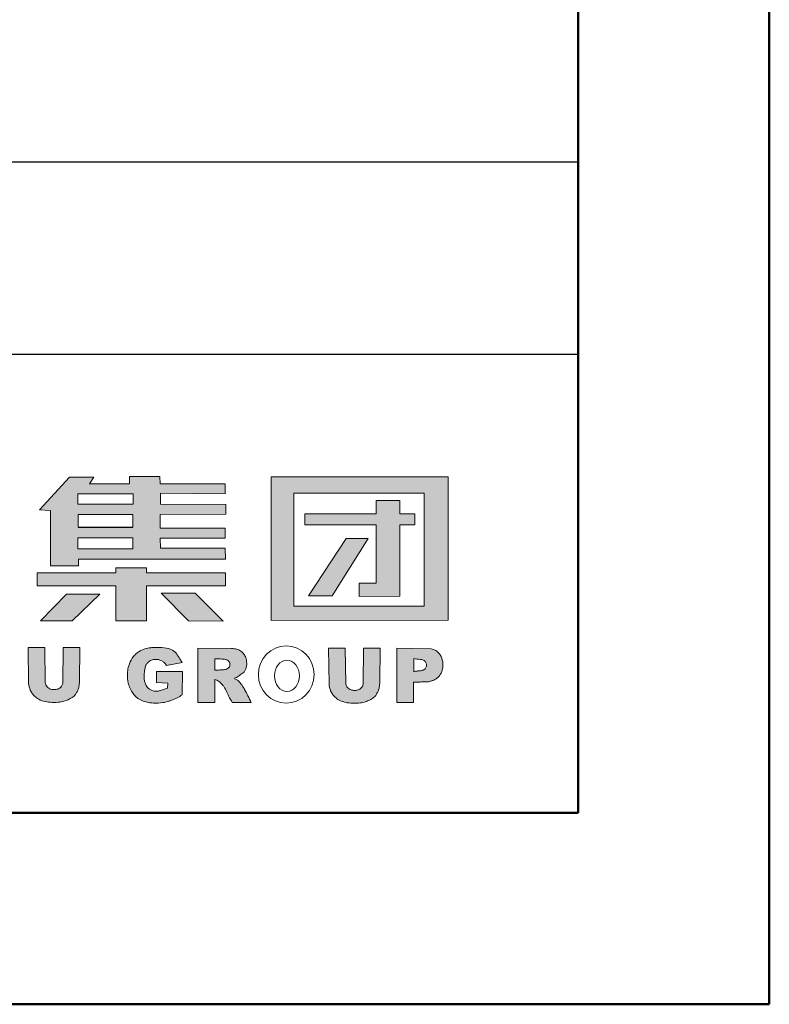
# Model space of a CAD drawing. Header units: millimetres. Extents: x -3 to 297, y 0 to 291.
# Tile 3 of 5: x 277 to 297, y 0 to 26. Entities that reach past the tile are written whole.
import ezdxf

# ---------------------------------------------------------------- set-up
doc = ezdxf.new("R2010")
doc.units = ezdxf.units.MM
doc.layers.add('DIMENSIONS', color=5, linetype='Continuous')
doc.layers.add('SLD-0', color=179, linetype='Continuous')
doc.layers.add('粗实线', color=7, linetype='Continuous', lineweight=50)

msp = doc.modelspace()

# ---------------------------------------------------------------- hatches: boundary and pattern name
at = {"layer": 'DIMENSIONS'}
h = msp.add_hatch(color=7, dxfattribs=at)
h.paths.add_polyline_path([(278.2066042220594, 12.90120874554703), (277.9177391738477, 12.91549151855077), (278.707083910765, 13.77606463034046), (279.3402986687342, 13.77448927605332), (279.2291620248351, 13.5949529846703), (280.2763744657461, 13.60615062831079), (280.2753889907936, 13.78570753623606), (281.0702311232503, 13.79006992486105), (281.0746114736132, 13.60189724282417), (282.7784941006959, 13.60189724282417), (282.7767581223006, 13.33909690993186), (281.0823314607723, 13.35028977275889), (281.081759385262, 13.06434356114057), (282.7938747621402, 13.06091823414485), (282.7931262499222, 12.80623469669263), (281.079015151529, 12.80089362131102), (281.0790209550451, 12.44068913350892), (282.7767697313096, 12.44071648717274), (282.7761360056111, 12.17781406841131), (281.0802180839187, 12.17781406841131), (281.0848236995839, 11.91434986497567), (282.7753631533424, 11.91434986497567), (282.7804539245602, 11.62940379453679), (278.9399236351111, 11.62940379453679), (278.9390152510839, 11.45701357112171), (278.2059843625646, 11.45732826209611)], flags=0)
h.paths.add_polyline_path([(278.9286280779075, 12.79420953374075), (278.9286280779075, 12.46688014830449), (280.3621592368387, 12.46688014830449), (280.3618297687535, 12.79420953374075)], flags=0)
h.paths.add_polyline_path([(278.9279065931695, 12.18559270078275), (278.9279065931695, 11.90450388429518), (280.362442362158, 11.90450388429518), (280.362442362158, 12.18559270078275)], flags=0)
h.paths.add_polyline_path([(278.9268038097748, 13.33866514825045), (278.9268038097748, 13.0657329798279), (280.3691569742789, 13.0657329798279), (280.3691569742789, 13.33866514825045)], flags=0)
h = msp.add_hatch(color=7, dxfattribs=at)
h.paths.add_polyline_path([(283.9815374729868, 13.78276232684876), (283.9816267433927, 10.02425017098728), (288.6056441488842, 10.0330030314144), (288.6056441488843, 10.48741087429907), (288.6083619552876, 13.77894197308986)], flags=0)
h.paths.add_polyline_path([(284.572903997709, 10.40378488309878), (284.5745619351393, 13.35176607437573), (287.975560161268, 13.35222908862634), (287.9748985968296, 10.40378372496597)], flags=0)
for points in [[(284.8591117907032, 12.53040745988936), (286.720403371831, 12.53069450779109), (286.7199793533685, 11.00564085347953), (286.2814578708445, 11.00578361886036), (286.2822657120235, 10.65173920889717), (287.3406944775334, 10.65932502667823), (287.3423193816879, 12.531425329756), (287.7305075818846, 12.53108839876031), (287.7306346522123, 12.81334254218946), (287.3404446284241, 12.8149843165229), (287.34190437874, 13.16191385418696), (286.7188534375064, 13.16100542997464), (286.7193581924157, 12.81481472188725), (284.8590679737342, 12.81452782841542)], [(286.5176186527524, 12.16600810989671), (285.9417186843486, 12.168216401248), (284.9526159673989, 10.67053114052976), (285.5698059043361, 10.6713001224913)], [(277.8570435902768, 11.27194558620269), (277.8571677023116, 10.93165648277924), (279.9191267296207, 10.9303951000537), (279.9191267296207, 10.02288583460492), (280.721538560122, 10.02288583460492), (280.721538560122, 10.93282147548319), (282.7807249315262, 10.93179100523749), (282.7804539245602, 11.27231596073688), (280.7206430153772, 11.27265955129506), (280.7209838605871, 11.40321725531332), (279.9160480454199, 11.4053186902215), (279.9158852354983, 11.27269649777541)], [(278.6239545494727, 10.71643726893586), (277.9445235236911, 10.01760345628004), (278.7791069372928, 10.02254257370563), (279.500540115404, 10.71643726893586)], [(281.1058780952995, 10.73880412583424), (281.8198869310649, 10.01494248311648), (282.7203189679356, 10.01175085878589), (281.9889505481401, 10.73969450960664)]]:
    msp.add_hatch(color=7, dxfattribs=at).paths.add_polyline_path(points, flags=0)
h = msp.add_hatch(color=7, dxfattribs=at)
edge = h.paths.add_edge_path(flags=0)
edge.add_line((277.6281560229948, 9.326356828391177), (277.6383728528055, 8.3819493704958))
edge.add_spline(control_points=[(277.6383728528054, 8.3819493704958), (277.6481285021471, 8.32251971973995), (277.6634239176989, 8.229342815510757), (277.7295556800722, 8.118917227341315), (277.8015793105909, 8.035636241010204), (277.9115522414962, 7.954024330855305), (278.0691065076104, 7.902094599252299), (278.2583081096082, 7.883853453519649), (278.4354834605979, 7.886880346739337), (278.585777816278, 7.920186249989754), (278.685672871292, 7.959904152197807), (278.7691660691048, 8.01287899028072), (278.8469889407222, 8.060890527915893), (278.8920980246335, 8.147123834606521), (278.9384847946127, 8.229030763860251), (278.9569997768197, 8.325168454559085), (278.963942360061, 8.392084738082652), (278.9671012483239, 8.422531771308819)], knot_values=[0, 0, 0, 0, 0.2011465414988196, 0.315368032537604, 0.4295226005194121, 0.5720768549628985, 0.7722903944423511, 0.9807399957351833, 1.21328021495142, 1.36734329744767, 1.499067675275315, 1.573178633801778, 1.702947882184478, 1.798185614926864, 1.896291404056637, 2.020454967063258, 2.124115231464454, 2.124115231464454, 2.124115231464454, 2.124115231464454], weights=[1, 1, 1, 1, 1, 1, 1, 1, 1, 1, 1, 1, 1, 1, 1, 1, 1, 1], degree=3, periodic=0)
edge.add_line((278.9671012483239, 8.422531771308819), (278.9763796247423, 9.326393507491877))
edge.add_line((278.9763796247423, 9.326393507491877), (278.5427260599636, 9.326393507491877))
edge.add_line((278.5427260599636, 9.326393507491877), (278.5300024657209, 8.390322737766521))
edge.add_spline(control_points=[(278.5300024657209, 8.390322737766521), (278.526992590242, 8.375199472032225), (278.5211695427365, 8.345941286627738), (278.4977863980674, 8.304145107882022), (278.452129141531, 8.258508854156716), (278.3778834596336, 8.224932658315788), (278.2822272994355, 8.217321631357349), (278.1831489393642, 8.239917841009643), (278.0948254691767, 8.304828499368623), (278.0801783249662, 8.372793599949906), (278.0738024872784, 8.402378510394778)], knot_values=[0, 0, 0, 0, 0.05201397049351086, 0.1006286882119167, 0.15984392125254, 0.2683691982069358, 0.3685880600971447, 0.4802095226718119, 0.610083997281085, 0.7101961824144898, 0.7101961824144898, 0.7101961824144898, 0.7101961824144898], weights=[1, 1, 1, 1, 1, 1, 1, 1, 1, 1, 1], degree=3, periodic=0)
edge.add_line((278.0738024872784, 8.402378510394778), (278.0634069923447, 9.326356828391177))
edge.add_line((278.0634069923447, 9.326356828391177), (277.6281560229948, 9.326356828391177))
h = msp.add_hatch(color=7, dxfattribs=at)
edge = h.paths.add_edge_path(flags=0)
edge.add_spline(control_points=[(281.2713120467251, 8.259209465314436), (281.2350152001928, 8.248039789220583), (281.1624215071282, 8.225700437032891), (281.0614294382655, 8.185161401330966), (280.9691774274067, 8.178247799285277), (280.8942106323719, 8.187100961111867), (280.8294972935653, 8.211400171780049), (280.7707448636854, 8.250759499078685), (280.7161495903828, 8.312479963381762), (280.6784368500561, 8.392111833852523), (280.6557377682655, 8.498461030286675), (280.6599517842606, 8.593168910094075), (280.6621454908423, 8.683646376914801), (280.6806448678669, 8.762912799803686), (280.6901716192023, 8.849939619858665), (280.7367255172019, 8.915227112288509), (280.7830712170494, 8.956921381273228), (280.8359352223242, 8.987970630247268), (280.894298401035, 9.006646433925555), (280.9551514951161, 9.013084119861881), (281.0204419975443, 9.009697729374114), (281.0879221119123, 8.9908847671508), (281.15286452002, 8.955299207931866), (281.2037685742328, 8.910193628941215), (281.2274250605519, 8.873081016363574), (281.2383822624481, 8.855891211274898)], knot_values=[0, 0, 0, 0, 0.128426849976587, 0.2568536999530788, 0.3652509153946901, 0.4368649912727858, 0.5105435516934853, 0.5966439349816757, 0.6731743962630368, 0.7863235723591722, 0.8901047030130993, 1.03760679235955, 1.105198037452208, 1.195051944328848, 1.312873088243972, 1.394126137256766, 1.45898492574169, 1.522967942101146, 1.599722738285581, 1.664103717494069, 1.728817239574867, 1.819683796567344, 1.898012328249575, 1.977577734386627, 2.046228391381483, 2.046228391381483, 2.046228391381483, 2.046228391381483], weights=[1, 1, 1, 1, 1, 1, 1, 1, 1, 1, 1, 1, 1, 1, 1, 1, 1, 1, 1, 1, 1, 1, 1, 1, 1, 1], degree=3, periodic=0)
edge.add_line((281.2383822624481, 8.855891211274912), (281.6472412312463, 8.932906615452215))
edge.add_spline(control_points=[(281.6472412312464, 8.932906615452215), (281.6287197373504, 8.964555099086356), (281.5826110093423, 9.043343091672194), (281.5041636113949, 9.172562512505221), (281.3481889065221, 9.301555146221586), (281.1655045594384, 9.316605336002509), (280.9970021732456, 9.327692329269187), (280.8726514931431, 9.324238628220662), (280.732574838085, 9.304224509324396), (280.6158007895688, 9.267689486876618), (280.5042653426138, 9.206873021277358), (280.4175570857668, 9.13611504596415), (280.3225252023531, 9.01580983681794), (280.2536328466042, 8.861592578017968), (280.2198989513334, 8.691686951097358), (280.2161430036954, 8.555049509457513), (280.2324333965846, 8.42010359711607), (280.2704413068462, 8.282532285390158), (280.3403370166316, 8.150147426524), (280.4367543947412, 8.036240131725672), (280.5579419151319, 7.943462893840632), (280.7234671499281, 7.892524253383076), (280.9188136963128, 7.861201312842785), (281.1174831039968, 7.873554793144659), (281.2719766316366, 7.908743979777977), (281.3976123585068, 7.950342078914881), (281.5196272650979, 8.002357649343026), (281.6094578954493, 8.058123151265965), (281.6542521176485, 8.08593072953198)], knot_values=[0, 0, 0, 0, 0.1239543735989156, 0.308580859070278, 0.5101463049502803, 0.7791173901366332, 0.9049419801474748, 1.084093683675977, 1.197358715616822, 1.382789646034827, 1.49355650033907, 1.625197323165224, 1.7579069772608, 2.008582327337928, 2.187044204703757, 2.340743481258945, 2.468404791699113, 2.645358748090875, 2.820077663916, 2.969533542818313, 3.147562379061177, 3.326741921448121, 3.548161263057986, 3.814284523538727, 3.99292611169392, 4.082487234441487, 4.261430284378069, 4.439411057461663, 4.439411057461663, 4.439411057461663, 4.439411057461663], weights=[1, 1, 1, 1, 1, 1, 1, 1, 1, 1, 1, 1, 1, 1, 1, 1, 1, 1, 1, 1, 1, 1, 1, 1, 1, 1, 1, 1, 1], degree=3, periodic=0)
edge.add_line((281.6542521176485, 8.08593072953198), (281.6569956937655, 8.6951590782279))
edge.add_line((281.6569956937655, 8.6951590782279), (280.9810868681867, 8.696104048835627))
edge.add_line((280.9810868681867, 8.696104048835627), (280.9810868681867, 8.405294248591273))
edge.add_line((280.9810868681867, 8.405294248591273), (281.2766458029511, 8.393560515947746))
edge.add_line((281.2766458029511, 8.393560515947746), (281.2713120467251, 8.25920946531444))
h = msp.add_hatch(color=7, dxfattribs=at)
edge = h.paths.add_edge_path(flags=0)
edge.add_spline(control_points=[(283.4550284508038, 7.887855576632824), (283.4262455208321, 7.94382908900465), (283.368679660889, 8.055776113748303), (283.3074683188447, 8.191735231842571), (283.2361630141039, 8.304289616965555), (283.16429159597, 8.40165647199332), (283.1050638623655, 8.475039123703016), (282.9878591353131, 8.519510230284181), (283.1061846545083, 8.546619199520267), (283.1602041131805, 8.61318757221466), (283.2679554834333, 8.661188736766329), (283.310308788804, 8.751881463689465), (283.3346721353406, 8.82883858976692), (283.3413117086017, 8.91033802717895), (283.3346934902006, 8.987282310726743), (283.3126787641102, 9.069600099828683), (283.2682233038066, 9.156293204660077), (283.1898927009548, 9.236322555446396), (283.0741055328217, 9.286638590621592), (282.9879977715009, 9.29240414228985), (282.9407862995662, 9.295565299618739)], knot_values=[0, 0, 0, 0, 0.2130757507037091, 0.4261515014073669, 0.5015660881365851, 0.6662158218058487, 0.8165882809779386, 0.8790255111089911, 0.9471773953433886, 1.077275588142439, 1.220881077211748, 1.306634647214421, 1.407152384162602, 1.494006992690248, 1.580950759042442, 1.667324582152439, 1.780724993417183, 1.906944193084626, 2.038103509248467, 2.197301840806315, 2.197301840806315, 2.197301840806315, 2.197301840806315], weights=[1, 1, 1, 1, 1, 1, 1, 1, 1, 1, 1, 1, 1, 1, 1, 1, 1, 1, 1, 1, 1], degree=3, periodic=0)
edge.add_line((282.9407862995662, 9.29556529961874), (282.0585319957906, 9.306848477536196))
edge.add_line((282.0585319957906, 9.306848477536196), (282.0573906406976, 7.887678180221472))
edge.add_line((282.0573906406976, 7.887678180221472), (282.5012992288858, 7.886877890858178))
edge.add_line((282.5012992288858, 7.886877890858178), (282.5077440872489, 8.489552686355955))
edge.add_spline(control_points=[(282.5077440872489, 8.489552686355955), (282.5412672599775, 8.47529103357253), (282.6068021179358, 8.44741075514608), (282.6727071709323, 8.386742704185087), (282.7226104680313, 8.326395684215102), (282.7769477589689, 8.24441306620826), (282.8255154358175, 8.146331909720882), (282.8792200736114, 8.012708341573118), (282.9284664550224, 7.937584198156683), (282.9620675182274, 7.886326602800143)], knot_values=[0, 0, 0, 0, 0.1222166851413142, 0.2389228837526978, 0.2975423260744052, 0.3868085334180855, 0.5702101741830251, 0.6661984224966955, 0.8723500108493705, 0.8723500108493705, 0.8723500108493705, 0.8723500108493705], weights=[1, 1, 1, 1, 1, 1, 1, 1, 1, 1], degree=3, periodic=0)
edge.add_line((282.9620675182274, 7.886326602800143), (283.4550284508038, 7.887855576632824))
edge = h.paths.add_edge_path(flags=0)
edge.add_line((282.502805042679, 8.727298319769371), (282.5032442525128, 9.029608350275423))
edge.add_spline(control_points=[(282.5032442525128, 9.029608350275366), (282.5201072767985, 9.028399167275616), (282.5662150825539, 9.025092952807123), (282.6416562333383, 9.021480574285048), (282.719169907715, 9.02118488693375), (282.7782049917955, 9.010888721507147), (282.8223434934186, 8.997043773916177), (282.8584622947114, 8.977602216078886), (282.8824199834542, 8.949018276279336), (282.893650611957, 8.924968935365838), (282.8981875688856, 8.905660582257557), (282.9009046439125, 8.883315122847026), (282.8974595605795, 8.855596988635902), (282.8987744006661, 8.825382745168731), (282.8749120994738, 8.803391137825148), (282.8519666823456, 8.779307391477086), (282.8098252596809, 8.757489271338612), (282.7618931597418, 8.741363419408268), (282.6998828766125, 8.741279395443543), (282.6141649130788, 8.733996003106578), (282.5458268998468, 8.729885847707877), (282.502805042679, 8.727298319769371)], knot_values=[0, 0, 0, 0, 0.05710638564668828, 0.1561434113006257, 0.2551804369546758, 0.3184475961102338, 0.3575673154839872, 0.4114146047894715, 0.4542545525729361, 0.48107349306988, 0.5003388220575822, 0.5211418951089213, 0.5563843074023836, 0.5966325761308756, 0.6136314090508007, 0.6627373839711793, 0.7094951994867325, 0.7718363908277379, 0.8317264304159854, 0.9173590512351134, 1.062881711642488, 1.062881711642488, 1.062881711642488, 1.062881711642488], weights=[1, 1, 1, 1, 1, 1, 1, 1, 1, 1, 1, 1, 1, 1, 1, 1, 1, 1, 1, 1, 1, 1], degree=3, periodic=0)
h = msp.add_hatch(color=7, dxfattribs=at)
edge = h.paths.add_edge_path(flags=0)
edge.add_line((285.4799736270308, 9.306375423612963), (285.4901904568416, 8.361967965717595))
edge.add_spline(control_points=[(285.4901904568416, 8.361967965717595), (285.4999461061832, 8.30253831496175), (285.515241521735, 8.20936141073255), (285.5813732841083, 8.098935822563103), (285.653396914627, 8.015654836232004), (285.7633698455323, 7.93404292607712), (285.9209241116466, 7.882113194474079), (286.1101257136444, 7.863872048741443), (286.2873010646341, 7.866898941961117), (286.437595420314, 7.900204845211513), (286.5374904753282, 7.939922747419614), (286.6209836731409, 7.992897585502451), (286.6988065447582, 8.040909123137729), (286.7439156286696, 8.127142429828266), (286.7903023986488, 8.209049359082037), (286.8088173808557, 8.305187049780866), (286.815759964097, 8.372103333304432), (286.81891885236, 8.402550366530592)], knot_values=[0, 0, 0, 0, 0.2011465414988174, 0.3153680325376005, 0.4295226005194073, 0.5720768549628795, 0.772290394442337, 0.980739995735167, 1.2132802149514, 1.367343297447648, 1.499067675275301, 1.573178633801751, 1.70294788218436, 1.798185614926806, 1.896291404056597, 2.020454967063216, 2.124115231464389, 2.124115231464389, 2.124115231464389, 2.124115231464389], weights=[1, 1, 1, 1, 1, 1, 1, 1, 1, 1, 1, 1, 1, 1, 1, 1, 1, 1], degree=3, periodic=0)
edge.add_line((286.8189188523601, 8.402550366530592), (286.8281972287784, 9.306412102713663))
edge.add_line((286.8281972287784, 9.306412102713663), (286.3945436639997, 9.306412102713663))
edge.add_line((286.3945436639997, 9.306412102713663), (286.3818200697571, 8.370341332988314))
edge.add_spline(control_points=[(286.3818200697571, 8.370341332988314), (286.3788101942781, 8.35521806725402), (286.3729871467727, 8.325959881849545), (286.3496040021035, 8.284163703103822), (286.3039467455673, 8.238527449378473), (286.2297010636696, 8.204951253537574), (286.1340449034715, 8.197340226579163), (286.0349665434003, 8.21993643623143), (285.9466430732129, 8.284847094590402), (285.9319959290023, 8.352812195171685), (285.9256200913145, 8.382397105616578)], knot_values=[0, 0, 0, 0, 0.05201397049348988, 0.1006286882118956, 0.1598439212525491, 0.2683691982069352, 0.3685880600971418, 0.4802095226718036, 0.6100839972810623, 0.7101961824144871, 0.7101961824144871, 0.7101961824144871, 0.7101961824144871], weights=[1, 1, 1, 1, 1, 1, 1, 1, 1, 1, 1], degree=3, periodic=0)
edge.add_line((285.9256200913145, 8.382397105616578), (285.9152245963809, 9.306375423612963))
edge.add_line((285.9152245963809, 9.306375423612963), (285.4799736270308, 9.306375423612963))
h = msp.add_hatch(color=7, dxfattribs=at)
edge = h.paths.add_edge_path(flags=0)
edge.add_spline(control_points=[(287.7022870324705, 8.412326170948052), (287.7223631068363, 8.413346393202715), (287.7902289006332, 8.416795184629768), (287.8949483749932, 8.420949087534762), (288.0100791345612, 8.430074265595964), (288.0953831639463, 8.425741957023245), (288.1652559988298, 8.448961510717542), (288.2260745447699, 8.467726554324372), (288.2848941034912, 8.497443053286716), (288.329873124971, 8.532944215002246), (288.3714868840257, 8.574461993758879), (288.4049916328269, 8.623115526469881), (288.4355452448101, 8.687165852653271), (288.455882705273, 8.749999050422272), (288.468164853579, 8.833312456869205), (288.4688945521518, 8.924091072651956), (288.448290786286, 9.02411561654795), (288.4096157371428, 9.1166770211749), (288.3505068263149, 9.196515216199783), (288.2644749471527, 9.262533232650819), (288.1945492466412, 9.279725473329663), (288.1585164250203, 9.288584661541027)], knot_values=[0, 0, 0, 0, 0.06791460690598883, 0.2295806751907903, 0.3536185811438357, 0.4591613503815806, 0.513453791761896, 0.6006516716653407, 0.6744678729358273, 0.7342882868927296, 0.7935315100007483, 0.8725248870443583, 0.9323009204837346, 1.032970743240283, 1.094058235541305, 1.216360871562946, 1.337485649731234, 1.436555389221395, 1.552994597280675, 1.669767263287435, 1.793912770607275, 1.793912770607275, 1.793912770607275, 1.793912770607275], weights=[1, 1, 1, 1, 1, 1, 1, 1, 1, 1, 1, 1, 1, 1, 1, 1, 1, 1, 1, 1, 1, 1], degree=3, periodic=0)
edge.add_line((288.1585164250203, 9.288584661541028), (287.2623074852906, 9.306535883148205))
edge.add_line((287.2623074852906, 9.306535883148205), (287.2647393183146, 7.886154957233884))
edge.add_line((287.2647393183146, 7.886154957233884), (287.7019431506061, 7.887433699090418))
edge.add_line((287.7019431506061, 7.887433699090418), (287.7022870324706, 8.412326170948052))
edge = h.paths.add_edge_path(flags=0)
edge.add_line((287.7047598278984, 8.692477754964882), (287.7039950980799, 9.030995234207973))
edge.add_spline(control_points=[(287.7039950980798, 9.030995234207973), (287.7321691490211, 9.027590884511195), (287.7885172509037, 9.02078218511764), (287.8574637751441, 9.01708023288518), (287.9123461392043, 9.003447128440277), (287.9568460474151, 8.994476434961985), (287.9946994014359, 8.970289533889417), (288.0199185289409, 8.94002772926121), (288.0335649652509, 8.902992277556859), (288.0369502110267, 8.8609853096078), (288.0336205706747, 8.816682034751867), (288.0181925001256, 8.78041397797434), (287.9937671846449, 8.756582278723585), (287.9672553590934, 8.738780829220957), (287.9405830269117, 8.729433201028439), (287.9062684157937, 8.716442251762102), (287.8674211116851, 8.715280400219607), (287.8063243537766, 8.70585421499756), (287.7530148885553, 8.70033263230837), (287.7136046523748, 8.69391750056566), (287.7047598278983, 8.692477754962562)], knot_values=[0, 0, 0, 0, 0.09594599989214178, 0.1918919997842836, 0.2320618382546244, 0.2869813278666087, 0.3441932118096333, 0.3796924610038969, 0.4183843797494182, 0.4753381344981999, 0.5209432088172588, 0.5676150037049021, 0.6044995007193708, 0.6347580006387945, 0.6748281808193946, 0.69953948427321, 0.7582819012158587, 0.8041669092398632, 0.9087943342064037, 0.9390707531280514, 0.9390707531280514, 0.9390707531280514, 0.9390707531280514], weights=[1, 1, 1, 1, 1, 1, 1, 1, 1, 1, 1, 1, 1, 1, 1, 1, 1, 1, 1, 1, 1], degree=3, periodic=0)

# ---------------------------------------------------------------- linework, layer by layer
at = {"layer": 'DIMENSIONS', "color": 7}
for p, q in [((291.9999999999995, 22.00000144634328), (234.6299999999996, 22.00000144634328)), ((187.6299999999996, 16.99000144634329), (291.9999999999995, 16.99000144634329)), ((279.2291620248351, 13.5949529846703), (280.2763744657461, 13.60615062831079)), ((278.9286280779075, 12.46688014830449), (280.3621592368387, 12.46688014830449))]:
    msp.add_line(p, q, dxfattribs=at)
at = {"layer": 'DIMENSIONS', "color": 7, "linetype": 'Continuous', "lineweight": 18}
for p, q in [((277.9177391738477, 12.91549151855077), (278.707083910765, 13.77606463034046)), ((278.707083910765, 13.77606463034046), (279.3402986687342, 13.77448927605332)), ((279.3402986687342, 13.77448927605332), (279.2291620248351, 13.5949529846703)), ((280.2753889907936, 13.78570753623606), (281.0702311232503, 13.79006992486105)), ((280.2763744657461, 13.60615062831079), (280.2753889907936, 13.78570753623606)), ((281.0702311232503, 13.79006992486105), (281.0746114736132, 13.60189724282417)), ((283.9815374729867, 13.78276232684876), (288.6083619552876, 13.77894197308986)), ((283.9816267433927, 10.02425017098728), (283.9815374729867, 13.78276232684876)), ((288.6083619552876, 13.77894197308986), (288.6056441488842, 10.48741087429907)), ((281.0746114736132, 13.60189724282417), (282.7784941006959, 13.60189724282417)), ((282.7784941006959, 13.60189724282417), (282.7767581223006, 13.33909690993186)), ((278.9268038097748, 13.33866514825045), (280.3691569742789, 13.33866514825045)), ((278.9268038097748, 13.0657329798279), (278.9268038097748, 13.33866514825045)), ((280.3691569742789, 13.33866514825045), (280.3691569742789, 13.0657329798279)), ((281.0823314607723, 13.35028977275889), (281.081759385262, 13.06434356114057)), ((282.7767581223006, 13.33909690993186), (281.0823314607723, 13.35028977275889)), ((284.5745619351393, 13.35176607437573), (284.572903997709, 10.40378488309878)), ((287.975560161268, 13.35222908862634), (284.5745619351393, 13.35176607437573)), ((286.7188534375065, 13.16100542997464), (287.34190437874, 13.16191385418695)), ((286.7193581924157, 12.81481472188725), (286.7188534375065, 13.16100542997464)), ((287.34190437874, 13.16191385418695), (287.3404446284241, 12.8149843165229)), ((287.9748985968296, 10.40378372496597), (287.975560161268, 13.35222908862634)), ((278.2066042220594, 12.90120874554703), (277.9177391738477, 12.91549151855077)), ((278.2059843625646, 11.45732826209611), (278.2066042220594, 12.90120874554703)), ((280.3691569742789, 13.0657329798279), (278.9268038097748, 13.0657329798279)), ((281.081759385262, 13.06434356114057), (282.7938747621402, 13.06091823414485)), ((282.7938747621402, 13.06091823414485), (282.7931262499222, 12.80623469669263)), ((278.9286280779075, 12.79420953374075), (280.3618297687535, 12.79420953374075)), ((278.9286280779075, 12.46688014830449), (278.9286280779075, 12.79420953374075)), ((280.3618297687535, 12.79420953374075), (280.3621592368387, 12.46688014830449)), ((282.7931262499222, 12.80623469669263), (281.079015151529, 12.80089362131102)), ((281.079015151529, 12.80089362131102), (281.0790209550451, 12.44068913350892)), ((284.8590679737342, 12.81452782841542), (286.7193581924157, 12.81481472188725)), ((284.8591117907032, 12.53040745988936), (284.8590679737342, 12.81452782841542)), ((287.3404446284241, 12.8149843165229), (287.7306346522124, 12.81334254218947)), ((287.7306346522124, 12.81334254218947), (287.7305075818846, 12.53108839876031)), ((281.0790209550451, 12.44068913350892), (282.7767697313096, 12.44071648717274)), ((282.7767697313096, 12.44071648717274), (282.7761360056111, 12.17781406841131)), ((286.7204033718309, 12.53069450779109), (284.8591117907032, 12.53040745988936)), ((286.7199793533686, 11.00564085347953), (286.7204033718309, 12.53069450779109)), ((287.3423193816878, 12.53142532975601), (287.3406944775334, 10.65932502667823)), ((287.7305075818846, 12.53108839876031), (287.3423193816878, 12.53142532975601)), ((278.9279065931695, 12.18559270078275), (280.362442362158, 12.18559270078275)), ((278.9279065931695, 11.90450388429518), (278.9279065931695, 12.18559270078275)), ((280.362442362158, 12.18559270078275), (280.362442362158, 11.90450388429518)), ((282.7761360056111, 12.17781406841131), (281.0802180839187, 12.17781406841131)), ((281.0802180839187, 12.17781406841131), (281.0848236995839, 11.91434986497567)), ((285.9417186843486, 12.168216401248), (284.9526159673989, 10.67053114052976)), ((285.5698059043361, 10.6713001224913), (286.5176186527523, 12.16600810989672)), ((286.5176186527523, 12.16600810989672), (285.9417186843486, 12.168216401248)), ((280.362442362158, 11.90450388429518), (278.9279065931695, 11.90450388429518)), ((281.0848236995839, 11.91434986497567), (282.7753631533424, 11.91434986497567)), ((282.7753631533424, 11.91434986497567), (282.7804539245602, 11.62940379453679)), ((278.9399236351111, 11.62940379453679), (278.9390152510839, 11.45701357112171)), ((282.7804539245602, 11.62940379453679), (278.9399236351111, 11.62940379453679)), ((278.9390152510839, 11.45701357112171), (278.2059843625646, 11.45732826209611)), ((279.9158852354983, 11.27269649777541), (279.9160480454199, 11.4053186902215)), ((279.9160480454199, 11.4053186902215), (280.7209838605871, 11.40321725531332)), ((280.7209838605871, 11.40321725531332), (280.7206430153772, 11.27265955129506)), ((277.8570435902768, 11.27194558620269), (279.9158852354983, 11.27269649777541)), ((277.8571677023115, 10.93165648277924), (277.8570435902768, 11.27194558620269)), ((280.7206430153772, 11.27265955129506), (282.7804539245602, 11.27231596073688)), ((282.7804539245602, 11.27231596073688), (282.7807249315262, 10.93179100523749)), ((279.9191267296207, 10.9303951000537), (277.8571677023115, 10.93165648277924)), ((279.9191267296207, 10.02288583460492), (279.9191267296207, 10.9303951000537)), ((282.7807249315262, 10.93179100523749), (280.721538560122, 10.93282147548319)), ((280.721538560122, 10.93282147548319), (280.721538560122, 10.02288583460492)), ((286.2822657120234, 10.65173920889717), (286.2814578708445, 11.00578361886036)), ((286.2814578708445, 11.00578361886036), (286.7199793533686, 11.00564085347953)), ((277.944523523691, 10.01760345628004), (278.6239545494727, 10.71643726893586)), ((278.6239545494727, 10.71643726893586), (279.500540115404, 10.71643726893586)), ((279.500540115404, 10.71643726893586), (278.7791069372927, 10.02254257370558)), ((281.1058780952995, 10.73880412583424), (281.9889505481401, 10.73969450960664)), ((281.8198869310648, 10.01494248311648), (281.1058780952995, 10.73880412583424)), ((281.9889505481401, 10.73969450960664), (282.7203189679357, 10.01175085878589)), ((284.9526159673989, 10.67053114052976), (285.5698059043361, 10.6713001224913)), ((287.3406944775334, 10.65932502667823), (286.2822657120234, 10.65173920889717)), ((284.572903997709, 10.40378488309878), (287.9748985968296, 10.40378372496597)), ((288.6056441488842, 10.48741087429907), (288.6056441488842, 10.0330030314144)), ((288.6056441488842, 10.0330030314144), (283.9816267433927, 10.02425017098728)), ((278.7791069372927, 10.02254257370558), (277.944523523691, 10.01760345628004)), ((280.721538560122, 10.02288583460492), (279.9191267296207, 10.02288583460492)), ((282.7203189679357, 10.01175085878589), (281.8198869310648, 10.01494248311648)), ((277.6281560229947, 9.326356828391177), (277.6383728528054, 8.3819493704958)), ((277.6281560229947, 9.326356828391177), (278.0634069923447, 9.326356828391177)), ((278.0634069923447, 9.326356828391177), (278.0738024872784, 8.402378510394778)), ((278.5427260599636, 9.326393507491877), (278.5300024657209, 8.390322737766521)), ((278.5427260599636, 9.326393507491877), (278.9763796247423, 9.326393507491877)), ((278.9763796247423, 9.326393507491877), (278.9671012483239, 8.422531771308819)), ((282.0585319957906, 9.306848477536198), (282.0573906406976, 7.887678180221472)), ((282.0585319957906, 9.306848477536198), (282.9407862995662, 9.295565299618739)), ((285.4799736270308, 9.306375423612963), (285.4901904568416, 8.361967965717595)), ((285.4799736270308, 9.306375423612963), (285.9152245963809, 9.306375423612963)), ((285.9152245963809, 9.306375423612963), (285.9256200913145, 8.382397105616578)), ((286.3945436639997, 9.306412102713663), (286.3818200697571, 8.370341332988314)), ((286.3945436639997, 9.306412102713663), (286.8281972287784, 9.306412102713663)), ((286.8281972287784, 9.306412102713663), (286.81891885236, 8.402550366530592)), ((287.2623074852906, 9.306535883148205), (288.1585164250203, 9.288584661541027)), ((287.2623074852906, 9.306535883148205), (287.2647393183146, 7.886154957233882)), ((282.5032442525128, 9.02960835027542), (282.502805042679, 8.727298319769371)), ((287.7047598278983, 8.69247775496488), (287.7039950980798, 9.030995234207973)), ((281.2383822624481, 8.855891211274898), (281.6472412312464, 8.932906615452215)), ((280.9810868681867, 8.696104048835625), (281.6569956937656, 8.695159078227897)), ((280.9810868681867, 8.696104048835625), (280.9810868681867, 8.405294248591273)), ((281.6569956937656, 8.695159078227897), (281.6542521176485, 8.08593072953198)), ((282.5012992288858, 7.886877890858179), (282.5077440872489, 8.489552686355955)), ((280.9810868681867, 8.405294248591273), (281.2766458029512, 8.393560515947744)), ((281.2766458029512, 8.393560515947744), (281.2713120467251, 8.259209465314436)), ((287.7019431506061, 7.887433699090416), (287.7022870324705, 8.412326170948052)), ((282.0573906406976, 7.887678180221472), (282.5012992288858, 7.886877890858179)), ((282.9620675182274, 7.886326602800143), (283.4550284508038, 7.887855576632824)), ((287.2647393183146, 7.886154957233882), (287.7019431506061, 7.887433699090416))]:
    msp.add_line(p, q, dxfattribs=at)
for centre, major_axis, ratio in [((284.3729876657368, 8.61541484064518), (0, 0.7492424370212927), 0.9729115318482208), ((284.3893157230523, 8.58239191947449), (0, -0.4104244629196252), 0.7931027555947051)]:
    msp.add_ellipse(centre, major_axis=major_axis, ratio=ratio, dxfattribs=at)
for points, knots in [([(281.6472412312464, 8.932906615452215), (281.6287197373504, 8.964555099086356), (281.5826110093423, 9.043343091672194), (281.5041636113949, 9.172562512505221), (281.3481889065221, 9.301555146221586), (281.1655045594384, 9.316605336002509), (280.9970021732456, 9.327692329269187), (280.8726514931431, 9.324238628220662), (280.732574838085, 9.304224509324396), (280.6158007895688, 9.267689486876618), (280.5042653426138, 9.206873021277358), (280.4175570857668, 9.13611504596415), (280.3225252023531, 9.01580983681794), (280.2536328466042, 8.861592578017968), (280.2198989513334, 8.691686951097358), (280.2161430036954, 8.555049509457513), (280.2324333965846, 8.42010359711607), (280.2704413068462, 8.282532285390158), (280.3403370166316, 8.150147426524), (280.4367543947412, 8.036240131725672), (280.5579419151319, 7.943462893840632), (280.7234671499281, 7.892524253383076), (280.9188136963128, 7.861201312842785), (281.1174831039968, 7.873554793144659), (281.2719766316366, 7.908743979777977), (281.3976123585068, 7.950342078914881), (281.5196272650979, 8.002357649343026), (281.6094578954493, 8.058123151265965), (281.6542521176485, 8.08593072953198)], [0, 0, 0, 0, 0.1239543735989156, 0.308580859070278, 0.5101463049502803, 0.7791173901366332, 0.9049419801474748, 1.084093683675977, 1.197358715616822, 1.382789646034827, 1.49355650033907, 1.625197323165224, 1.7579069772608, 2.008582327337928, 2.187044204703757, 2.340743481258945, 2.468404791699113, 2.645358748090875, 2.820077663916, 2.969533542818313, 3.147562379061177, 3.326741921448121, 3.548161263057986, 3.814284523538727, 3.99292611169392, 4.082487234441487, 4.261430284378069, 4.439411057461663, 4.439411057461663, 4.439411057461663, 4.439411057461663]), ([(282.9407862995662, 9.295565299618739), (282.9879977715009, 9.29240414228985), (283.0741055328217, 9.286638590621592), (283.1898927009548, 9.236322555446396), (283.2682233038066, 9.156293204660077), (283.3126787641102, 9.069600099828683), (283.3346934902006, 8.987282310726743), (283.3413117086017, 8.91033802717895), (283.3346721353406, 8.82883858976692), (283.310308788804, 8.751881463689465), (283.2679554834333, 8.661188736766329), (283.1602041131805, 8.61318757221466), (283.1061846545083, 8.546619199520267), (282.9878591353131, 8.519510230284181), (283.1050638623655, 8.475039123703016), (283.16429159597, 8.40165647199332), (283.2361630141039, 8.304289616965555), (283.3074683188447, 8.191735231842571), (283.368679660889, 8.055776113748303), (283.4262455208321, 7.94382908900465), (283.4550284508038, 7.887855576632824)], [0, 0, 0, 0, 0.1591983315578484, 0.290357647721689, 0.4165768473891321, 0.5299772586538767, 0.6163510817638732, 0.7032948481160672, 0.7901494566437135, 0.8906671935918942, 0.9764207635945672, 1.120026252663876, 1.250124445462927, 1.318276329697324, 1.380713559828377, 1.531086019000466, 1.69573575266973, 1.771150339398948, 1.984226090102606, 2.197301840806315, 2.197301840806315, 2.197301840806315, 2.197301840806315]), ([(288.1585164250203, 9.288584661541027), (288.1945492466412, 9.279725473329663), (288.2644749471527, 9.262533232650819), (288.3505068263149, 9.196515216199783), (288.4096157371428, 9.1166770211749), (288.448290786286, 9.02411561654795), (288.4688945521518, 8.924091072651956), (288.468164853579, 8.833312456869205), (288.455882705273, 8.749999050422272), (288.4355452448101, 8.687165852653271), (288.4049916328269, 8.623115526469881), (288.3714868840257, 8.574461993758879), (288.329873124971, 8.532944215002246), (288.2848941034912, 8.497443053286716), (288.2260745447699, 8.467726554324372), (288.1652559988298, 8.448961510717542), (288.0953831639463, 8.425741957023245), (288.0100791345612, 8.430074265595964), (287.8949483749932, 8.420949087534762), (287.7902289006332, 8.416795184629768), (287.7223631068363, 8.413346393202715), (287.7022870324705, 8.412326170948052)], [0, 0, 0, 0, 0.1241455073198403, 0.2409181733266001, 0.3573573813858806, 0.456427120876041, 0.5775518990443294, 0.6998545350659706, 0.7609420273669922, 0.8616118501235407, 0.921387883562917, 1.000381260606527, 1.059624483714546, 1.119444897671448, 1.193261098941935, 1.280458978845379, 1.334751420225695, 1.44029418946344, 1.564332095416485, 1.725998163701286, 1.793912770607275, 1.793912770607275, 1.793912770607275, 1.793912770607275]), ([(281.2383822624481, 8.855891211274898), (281.2274250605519, 8.873081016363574), (281.2037685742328, 8.910193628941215), (281.15286452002, 8.955299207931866), (281.0879221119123, 8.9908847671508), (281.0204419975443, 9.009697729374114), (280.9551514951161, 9.013084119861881), (280.894298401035, 9.006646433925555), (280.8359352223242, 8.987970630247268), (280.7830712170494, 8.956921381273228), (280.7367255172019, 8.915227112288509), (280.6901716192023, 8.849939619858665), (280.6806448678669, 8.762912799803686), (280.6621454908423, 8.683646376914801), (280.6599517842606, 8.593168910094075), (280.6557377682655, 8.498461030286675), (280.6784368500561, 8.392111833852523), (280.7161495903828, 8.312479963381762), (280.7707448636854, 8.250759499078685), (280.8294972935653, 8.211400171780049), (280.8942106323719, 8.187100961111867), (280.9691774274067, 8.178247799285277), (281.0614294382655, 8.185161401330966), (281.1624215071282, 8.225700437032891), (281.2350152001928, 8.248039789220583), (281.2713120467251, 8.259209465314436)], [0, 0, 0, 0, 0.06865065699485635, 0.1482160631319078, 0.2265445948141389, 0.3174111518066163, 0.3821246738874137, 0.4465056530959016, 0.5232604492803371, 0.5872434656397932, 0.6521022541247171, 0.7333553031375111, 0.851176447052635, 0.9410303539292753, 1.008621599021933, 1.156123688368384, 1.259904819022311, 1.373053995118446, 1.449584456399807, 1.535684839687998, 1.609363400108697, 1.680977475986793, 1.789374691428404, 1.917801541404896, 2.046228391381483, 2.046228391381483, 2.046228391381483, 2.046228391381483]), ([(282.5032442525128, 9.029608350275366), (282.5201072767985, 9.028399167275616), (282.5662150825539, 9.025092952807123), (282.6416562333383, 9.021480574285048), (282.719169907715, 9.02118488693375), (282.7782049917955, 9.010888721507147), (282.8223434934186, 8.997043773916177), (282.8584622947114, 8.977602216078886), (282.8824199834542, 8.949018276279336), (282.893650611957, 8.924968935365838), (282.8981875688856, 8.905660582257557), (282.9009046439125, 8.883315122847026), (282.8974595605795, 8.855596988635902), (282.8987744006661, 8.825382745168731), (282.8749120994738, 8.803391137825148), (282.8519666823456, 8.779307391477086), (282.8098252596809, 8.757489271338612), (282.7618931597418, 8.741363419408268), (282.6998828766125, 8.741279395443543), (282.6141649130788, 8.733996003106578), (282.5458268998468, 8.729885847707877), (282.502805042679, 8.727298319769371)], [0, 0, 0, 0, 0.05710638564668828, 0.1561434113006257, 0.2551804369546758, 0.3184475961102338, 0.3575673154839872, 0.4114146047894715, 0.4542545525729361, 0.48107349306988, 0.5003388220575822, 0.5211418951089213, 0.5563843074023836, 0.5966325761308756, 0.6136314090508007, 0.6627373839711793, 0.7094951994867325, 0.7718363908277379, 0.8317264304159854, 0.9173590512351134, 1.062881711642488, 1.062881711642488, 1.062881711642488, 1.062881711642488]), ([(287.7039950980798, 9.030995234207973), (287.7321691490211, 9.027590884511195), (287.7885172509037, 9.02078218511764), (287.8574637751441, 9.01708023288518), (287.9123461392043, 9.003447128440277), (287.9568460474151, 8.994476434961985), (287.9946994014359, 8.970289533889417), (288.0199185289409, 8.94002772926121), (288.0335649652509, 8.902992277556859), (288.0369502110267, 8.8609853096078), (288.0336205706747, 8.816682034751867), (288.0181925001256, 8.78041397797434), (287.9937671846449, 8.756582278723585), (287.9672553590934, 8.738780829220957), (287.9405830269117, 8.729433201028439), (287.9062684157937, 8.716442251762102), (287.8674211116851, 8.715280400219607), (287.8063243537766, 8.70585421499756), (287.7530148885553, 8.70033263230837), (287.7136046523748, 8.69391750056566), (287.7047598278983, 8.692477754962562)], [0, 0, 0, 0, 0.09594599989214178, 0.1918919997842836, 0.2320618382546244, 0.2869813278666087, 0.3441932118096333, 0.3796924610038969, 0.4183843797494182, 0.4753381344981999, 0.5209432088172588, 0.5676150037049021, 0.6044995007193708, 0.6347580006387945, 0.6748281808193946, 0.69953948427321, 0.7582819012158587, 0.8041669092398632, 0.9087943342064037, 0.9390707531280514, 0.9390707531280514, 0.9390707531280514, 0.9390707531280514]), ([(282.9620675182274, 7.886326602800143), (282.9284664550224, 7.937584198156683), (282.8792200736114, 8.012708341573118), (282.8255154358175, 8.146331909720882), (282.7769477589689, 8.24441306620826), (282.7226104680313, 8.326395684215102), (282.6727071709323, 8.386742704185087), (282.6068021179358, 8.44741075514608), (282.5412672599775, 8.47529103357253), (282.5077440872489, 8.489552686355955)], [0, 0, 0, 0, 0.206151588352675, 0.3021398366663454, 0.485541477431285, 0.5748076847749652, 0.6334271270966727, 0.7501333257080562, 0.8723500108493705, 0.8723500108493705, 0.8723500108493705, 0.8723500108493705]), ([(277.6383728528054, 8.3819493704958), (277.6481285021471, 8.32251971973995), (277.6634239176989, 8.229342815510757), (277.7295556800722, 8.118917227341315), (277.8015793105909, 8.035636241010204), (277.9115522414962, 7.954024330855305), (278.0691065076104, 7.902094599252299), (278.2583081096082, 7.883853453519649), (278.4354834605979, 7.886880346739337), (278.585777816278, 7.920186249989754), (278.685672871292, 7.959904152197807), (278.7691660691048, 8.01287899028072), (278.8469889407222, 8.060890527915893), (278.8920980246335, 8.147123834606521), (278.9384847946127, 8.229030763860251), (278.9569997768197, 8.325168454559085), (278.963942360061, 8.392084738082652), (278.9671012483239, 8.422531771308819)], [0, 0, 0, 0, 0.2011465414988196, 0.315368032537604, 0.4295226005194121, 0.5720768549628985, 0.7722903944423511, 0.9807399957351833, 1.21328021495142, 1.36734329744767, 1.499067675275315, 1.573178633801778, 1.702947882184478, 1.798185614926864, 1.896291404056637, 2.020454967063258, 2.124115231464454, 2.124115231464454, 2.124115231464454, 2.124115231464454]), ([(278.0738024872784, 8.402378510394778), (278.0801783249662, 8.372793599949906), (278.0948254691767, 8.304828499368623), (278.1831489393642, 8.239917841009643), (278.2822272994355, 8.217321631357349), (278.3778834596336, 8.224932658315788), (278.452129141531, 8.258508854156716), (278.4977863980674, 8.304145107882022), (278.5211695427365, 8.345941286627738), (278.526992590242, 8.375199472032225), (278.5300024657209, 8.390322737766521)], [0, 0, 0, 0, 0.1001121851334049, 0.2299866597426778, 0.3416081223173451, 0.441826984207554, 0.5503522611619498, 0.6095674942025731, 0.6581822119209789, 0.7101961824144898, 0.7101961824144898, 0.7101961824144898, 0.7101961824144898]), ([(285.4901904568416, 8.361967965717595), (285.4999461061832, 8.30253831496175), (285.515241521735, 8.20936141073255), (285.5813732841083, 8.098935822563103), (285.653396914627, 8.015654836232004), (285.7633698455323, 7.93404292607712), (285.9209241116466, 7.882113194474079), (286.1101257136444, 7.863872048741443), (286.2873010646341, 7.866898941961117), (286.437595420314, 7.900204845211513), (286.5374904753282, 7.939922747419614), (286.6209836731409, 7.992897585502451), (286.6988065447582, 8.040909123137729), (286.7439156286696, 8.127142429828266), (286.7903023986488, 8.209049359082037), (286.8088173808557, 8.305187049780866), (286.815759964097, 8.372103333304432), (286.81891885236, 8.402550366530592)], [0, 0, 0, 0, 0.2011465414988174, 0.3153680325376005, 0.4295226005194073, 0.5720768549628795, 0.772290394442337, 0.980739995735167, 1.2132802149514, 1.367343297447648, 1.499067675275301, 1.573178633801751, 1.70294788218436, 1.798185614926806, 1.896291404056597, 2.020454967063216, 2.124115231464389, 2.124115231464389, 2.124115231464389, 2.124115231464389]), ([(285.9256200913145, 8.382397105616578), (285.9319959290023, 8.352812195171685), (285.9466430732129, 8.284847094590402), (286.0349665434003, 8.21993643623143), (286.1340449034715, 8.197340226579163), (286.2297010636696, 8.204951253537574), (286.3039467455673, 8.238527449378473), (286.3496040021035, 8.284163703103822), (286.3729871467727, 8.325959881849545), (286.3788101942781, 8.35521806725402), (286.3818200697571, 8.370341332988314)], [0, 0, 0, 0, 0.1001121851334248, 0.2299866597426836, 0.3416081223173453, 0.4418269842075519, 0.550352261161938, 0.6095674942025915, 0.6581822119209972, 0.7101961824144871, 0.7101961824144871, 0.7101961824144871, 0.7101961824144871])]:
    msp.add_open_spline(points, degree=3, knots=knots, dxfattribs=at)
at = {"layer": 'SLD-0', "linetype": 'Continuous', "lineweight": 50}
for p, q in [((291.9999999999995, 5.00000144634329), (291.9999999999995, 205.0000014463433)), ((4.999999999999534, 5.00000144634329), (291.9999999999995, 5.00000144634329))]:
    msp.add_line(p, q, dxfattribs=at)
at = {"layer": '粗实线'}
for p, q in [((296.9999999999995, 1.446343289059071e-06), (296.9999999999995, 210.0000014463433)), ((-4.666406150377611e-13, 1.446343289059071e-06), (296.9999999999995, 1.446343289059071e-06)), ((49.99999999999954, 1.446343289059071e-06), (296.9999999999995, 1.446343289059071e-06)), ((99.99999999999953, 1.446343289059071e-06), (296.9999999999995, 1.446343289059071e-06)), ((149.9999999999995, 1.446343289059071e-06), (296.9999999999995, 1.446343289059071e-06)), ((199.9999999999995, 1.446343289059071e-06), (296.9999999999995, 1.446343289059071e-06))]:
    msp.add_line(p, q, dxfattribs=at)

doc.saveas('drawing.dxf')
